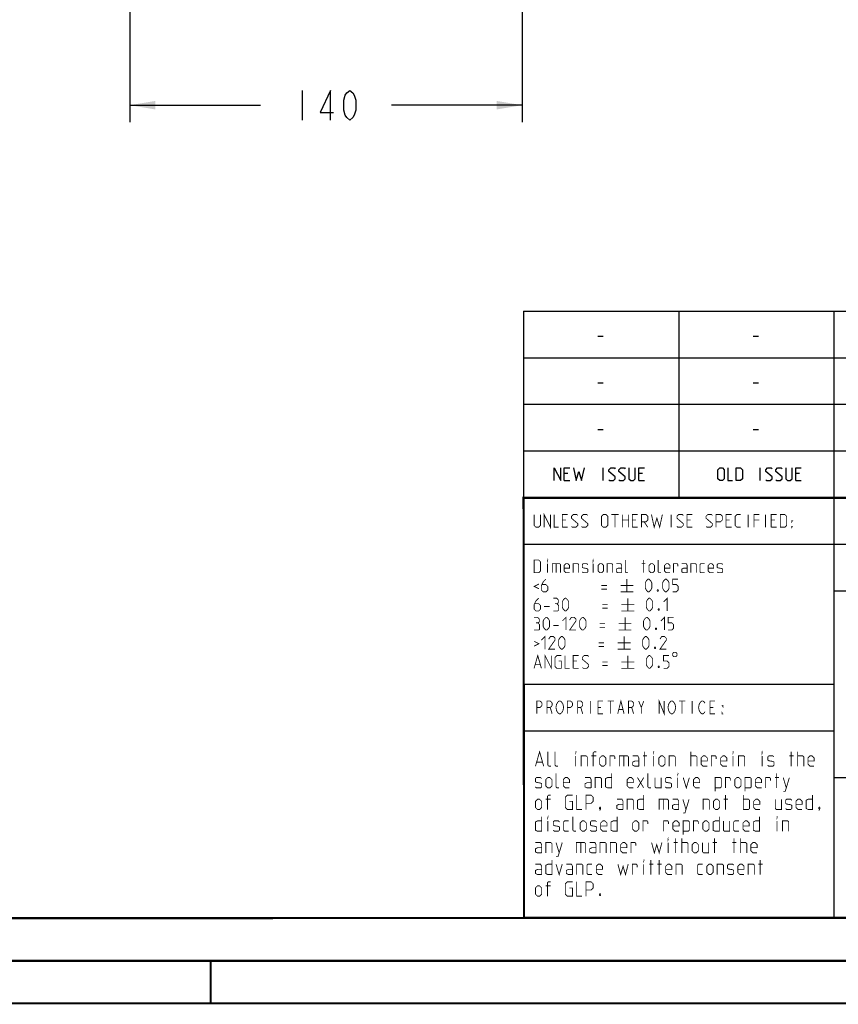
# Model space of a CAD drawing. Extents: x 0 to 420, y 0 to 297.
# Tile 40 of 93: x 187 to 284, y 0 to 116. Entities that reach past the tile are written whole.
import ezdxf

# ---------------------------------------------------------------- set-up
doc = ezdxf.new("R2010")
doc.units = 0
doc.header["$LTSCALE"] = 23.1
doc.layers.get('0').update_dxf_attribs({"linetype": 'CONTINUOUS'})
doc.layers.add('DIM_PILOTEES', color=7, linetype='CONTINUOUS')
doc.dimstyles.get("Standard").update_dxf_attribs({"dimtxt": 2.5, "dimasz": 2.5, "dimexe": 1.25, "dimexo": 0.625, "dimtad": 1, "dimcen": 2.5, "dimazin": 3, "dimtfac": 1, "dimtmove": 0, "dimatfit": 3})

# ---------------------------------------------------------------- blocks, each defined once
blk = doc.blocks.new('_FILLED')
at = {"color": 0, "linetype": 'BYBLOCK'}
blk.add_solid([(0, 0), (-1, 0.167), (-1, -0.167)], dxfattribs=at)
blk = doc.blocks.new('*D7')
at = {"layer": 'DIM_PILOTEES', "color": 2, "linetype": 'CONTINUOUS'}
for p, q in [((200.48, 134.57), (200.48, 103.73)), ((246.68, 134.57), (246.68, 103.73)), ((200.48, 105.73), (215.88, 105.73)), ((246.68, 105.73), (231.28, 105.73))]:
    blk.add_line(p, q, dxfattribs=at)
at = {"layer": 'DIM_PILOTEES', "color": 2, "linetype": 'CONTINUOUS', "xscale": 3, "yscale": 3, "zscale": 3, "rotation": 180}
blk.add_blockref('_FILLED', (200.48, 105.73), dxfattribs=at)
at = {"layer": 'DIM_PILOTEES', "color": 2, "linetype": 'CONTINUOUS', "xscale": 3, "yscale": 3, "zscale": 3}
blk.add_blockref('_FILLED', (246.68, 105.73), dxfattribs=at)

msp = doc.modelspace()

# ---------------------------------------------------------------- linework, layer by layer
at = {"color": 2, "linetype": 'CONTINUOUS'}
for p, q in [((246.85, 81.495), (409.81, 81.495)), ((246.85, 81.495), (246.85, 10.125)), ((265.13, 81.495), (265.13, 59.535)), ((283.41, 81.495), (283.41, 10.125)), ((255.597, 78.536), (256.24, 78.536)), ((273.877, 78.536), (274.52, 78.536)), ((246.85, 76.005), (409.81, 76.005)), ((255.597, 73.046), (256.24, 73.046)), ((273.877, 73.046), (274.52, 73.046)), ((246.85, 70.515), (409.81, 70.515)), ((255.597, 67.556), (256.24, 67.556)), ((273.877, 67.556), (274.52, 67.556)), ((246.85, 65.025), (409.81, 65.025)), ((256.222, 61.53), (256.222, 63.03)), ((274.698, 61.53), (274.698, 63.03)), ((252.079, 62.387), (251.65, 62.387)), ((251.65, 61.53), (252.293, 61.53)), ((260.865, 62.387), (260.436, 62.387)), ((260.436, 61.53), (261.079, 61.53)), ((279.341, 62.387), (278.913, 62.387)), ((278.913, 61.53), (279.555, 61.53)), ((246.85, 59.535), (409.81, 59.535)), ((246.85, 54.045), (356.53, 54.045)), ((283.41, 48.555), (338.25, 48.555)), ((246.85, 37.575), (283.41, 37.575)), ((246.85, 32.085), (283.41, 32.085)), ((283.41, 26.595), (301.69, 26.595)), ((246.85, 10.125), (409.81, 10.125))]:
    msp.add_line(p, q, dxfattribs=at)
at = {"color": 7, "linetype": 'CONTINUOUS'}
for p, q in [((246.919, 10.217), (246.847, 59.518)), ((246.868, 59.506), (409.628, 59.494)), ((409.86, 10.074), (25.007, 10.013))]:
    msp.add_line(p, q, dxfattribs=at)
at = {"color": 2, "linetype": 'CONTINUOUS'}
for points in [[(250.472, 61.53), (250.472, 63.03), (251.222, 61.53), (251.222, 63.03)], [(251.65, 61.53), (251.65, 63.03), (252.293, 63.03)], [(252.722, 63.03), (253.043, 61.53), (253.365, 62.601), (253.686, 61.53), (254.008, 63.03)], [(256.9, 61.637), (257.008, 61.53), (257.436, 61.53), (257.65, 61.744), (257.65, 61.958), (256.9, 62.601), (256.9, 62.816), (257.115, 63.03), (257.543, 63.03), (257.65, 62.923)], [(258.079, 61.637), (258.186, 61.53), (258.615, 61.53), (258.829, 61.744), (258.829, 61.958), (258.079, 62.601), (258.079, 62.816), (258.293, 63.03), (258.722, 63.03), (258.829, 62.923)], [(259.258, 63.03), (259.258, 61.744), (259.472, 61.53), (259.793, 61.53), (260.008, 61.744), (260.008, 63.03)], [(260.436, 61.53), (260.436, 63.03), (261.079, 63.03)], [(269.734, 61.744), (269.734, 62.816), (269.948, 63.03), (270.27, 63.03), (270.484, 62.816), (270.484, 61.744), (270.27, 61.53), (269.948, 61.53), (269.734, 61.744)], [(270.913, 63.03), (270.913, 61.53), (271.448, 61.53)], [(271.877, 61.53), (271.877, 63.03), (272.413, 63.03), (272.627, 62.816), (272.627, 61.744), (272.413, 61.53), (271.877, 61.53)], [(275.377, 61.637), (275.484, 61.53), (275.913, 61.53), (276.127, 61.744), (276.127, 61.958), (275.377, 62.601), (275.377, 62.816), (275.591, 63.03), (276.02, 63.03), (276.127, 62.923)], [(276.555, 61.637), (276.663, 61.53), (277.091, 61.53), (277.305, 61.744), (277.305, 61.958), (276.555, 62.601), (276.555, 62.816), (276.77, 63.03), (277.198, 63.03), (277.305, 62.923)], [(277.734, 63.03), (277.734, 61.744), (277.948, 61.53), (278.27, 61.53), (278.484, 61.744), (278.484, 63.03)], [(278.913, 61.53), (278.913, 63.03), (279.555, 63.03)]]:
    msp.add_lwpolyline(points, dxfattribs=at)
at = {"color": 7, "linetype": 'CONTINUOUS', "const_width": 0.25}
for points in [[(246.906, 9.954), (246.846, 59.639)], [(246.86, 59.511), (409.652, 59.467)], [(409.831, 10.048), (25, 10)], [(20, 5), (415, 5)], [(210, 0), (210, 5)], [(420, 0), (0, 0)]]:
    msp.add_lwpolyline(points, dxfattribs=at)
at = {"color": 2, "linetype": 'CONTINUOUS', "const_width": 0.1}
for points in [[(248.091, 57.54), (248.091, 56.254), (248.305, 56.04), (248.626, 56.04), (248.841, 56.254), (248.841, 57.54)], [(249.269, 56.04), (249.269, 57.54), (250.019, 56.04), (250.019, 57.54)], [(250.448, 57.54), (250.448, 56.04), (250.984, 56.04)], [(251.412, 56.04), (251.412, 57.54), (252.055, 57.54)], [(251.841, 56.897), (251.412, 56.897)], [(252.484, 56.147), (252.591, 56.04), (253.019, 56.04), (253.234, 56.254), (253.234, 56.468), (252.484, 57.111), (252.484, 57.326), (252.698, 57.54), (253.126, 57.54), (253.234, 57.433)], [(253.662, 56.147), (253.769, 56.04), (254.198, 56.04), (254.412, 56.254), (254.412, 56.468), (253.662, 57.111), (253.662, 57.326), (253.876, 57.54), (254.305, 57.54), (254.412, 57.433)], [(256.019, 56.254), (256.019, 57.326), (256.234, 57.54), (256.555, 57.54), (256.769, 57.326), (256.769, 56.254), (256.555, 56.04), (256.234, 56.04), (256.019, 56.254)], [(257.198, 57.54), (258.055, 57.54)], [(257.626, 56.04), (257.626, 57.54)], [(258.484, 56.04), (258.484, 57.54)], [(258.484, 56.897), (259.234, 56.897)], [(259.234, 57.54), (259.234, 56.04)], [(259.662, 56.04), (259.662, 57.54), (260.305, 57.54)], [(260.091, 56.897), (259.662, 56.897)], [(260.734, 56.04), (260.734, 57.54), (261.269, 57.54), (261.484, 57.326), (261.484, 56.897), (261.269, 56.683), (260.734, 56.683)], [(261.912, 57.54), (262.234, 56.04), (262.555, 57.111), (262.876, 56.04), (263.198, 57.54)], [(264.234, 56.04), (264.234, 57.54)], [(264.912, 56.147), (265.019, 56.04), (265.448, 56.04), (265.662, 56.254), (265.662, 56.468), (264.912, 57.111), (264.912, 57.326), (265.126, 57.54), (265.555, 57.54), (265.662, 57.433)], [(266.091, 56.04), (266.091, 57.54), (266.734, 57.54)], [(266.519, 56.897), (266.091, 56.897)], [(268.341, 56.147), (268.448, 56.04), (268.876, 56.04), (269.091, 56.254), (269.091, 56.468), (268.341, 57.111), (268.341, 57.326), (268.555, 57.54), (268.984, 57.54), (269.091, 57.433)], [(269.519, 56.04), (269.519, 57.54), (270.055, 57.54), (270.269, 57.326), (270.269, 56.897), (270.055, 56.683), (269.519, 56.683)], [(270.698, 56.04), (270.698, 57.54), (271.341, 57.54)], [(271.126, 56.897), (270.698, 56.897)], [(272.412, 56.04), (271.984, 56.04), (271.769, 56.254), (271.769, 57.326), (271.984, 57.54), (272.412, 57.54)], [(273.305, 56.04), (273.305, 57.54)], [(273.984, 56.04), (273.984, 57.54), (274.626, 57.54)], [(274.626, 56.897), (273.984, 56.897)], [(275.341, 56.04), (275.341, 57.54)], [(276.019, 56.04), (276.019, 57.54), (276.662, 57.54)], [(276.448, 56.897), (276.019, 56.897)], [(277.091, 56.04), (277.091, 57.54), (277.626, 57.54), (277.841, 57.326), (277.841, 56.254), (277.626, 56.04), (277.091, 56.04)], [(278.448, 56.683), (278.448, 56.79), (278.519, 56.79), (278.448, 56.683)], [(251.412, 56.04), (252.055, 56.04)], [(259.662, 56.04), (260.305, 56.04)], [(261.055, 56.683), (261.484, 56.04)], [(266.091, 56.04), (266.734, 56.04)], [(270.698, 56.04), (271.341, 56.04)], [(276.019, 56.04), (276.662, 56.04)], [(278.448, 56.04), (278.448, 56.147), (278.519, 56.147), (278.448, 56.04)], [(248.091, 50.685), (248.091, 52.185), (248.626, 52.185), (248.841, 51.971), (248.841, 50.899), (248.626, 50.685), (248.091, 50.685)], [(249.662, 52.078), (249.662, 52.185), (249.698, 52.185), (249.662, 52.078)], [(255.055, 52.078), (255.055, 52.185), (255.091, 52.185), (255.055, 52.078)], [(259.162, 50.685), (258.948, 50.685), (258.841, 50.792), (258.841, 52.185)], [(260.948, 50.685), (260.948, 52.185)], [(263.019, 50.685), (262.805, 50.685), (262.698, 50.792), (262.698, 52.185)], [(249.662, 50.685), (249.662, 51.756)], [(250.234, 50.685), (250.234, 51.756), (251.091, 51.756), (251.198, 51.649), (251.198, 50.685)], [(250.698, 51.756), (250.698, 50.685)], [(252.269, 50.685), (251.841, 50.685), (251.626, 50.899), (251.626, 51.542), (251.841, 51.756), (252.055, 51.756), (252.269, 51.542), (252.269, 51.221), (251.626, 51.221)], [(252.698, 50.685), (252.698, 51.756), (253.234, 51.756), (253.341, 51.649), (253.341, 50.685)], [(253.769, 50.792), (253.876, 50.685), (254.305, 50.685), (254.412, 50.792), (254.412, 51.113), (254.305, 51.185), (253.876, 51.256), (253.769, 51.328), (253.769, 51.649), (253.876, 51.756), (254.305, 51.756), (254.412, 51.649)], [(255.055, 50.685), (255.055, 51.756)], [(255.626, 50.899), (255.626, 51.542), (255.841, 51.756), (256.055, 51.756), (256.269, 51.542), (256.269, 50.899), (256.055, 50.685), (255.841, 50.685), (255.626, 50.899)], [(256.698, 50.685), (256.698, 51.756), (257.234, 51.756), (257.341, 51.649), (257.341, 50.685)], [(258.412, 50.685), (258.412, 51.542), (258.305, 51.756), (257.769, 51.756)], [(258.412, 50.685), (257.984, 50.685), (257.769, 50.792), (257.769, 51.113), (257.984, 51.221), (258.412, 51.221)], [(260.769, 51.756), (261.198, 51.756)], [(261.626, 50.899), (261.626, 51.542), (261.841, 51.756), (262.055, 51.756), (262.269, 51.542), (262.269, 50.899), (262.055, 50.685), (261.841, 50.685), (261.626, 50.899)], [(264.091, 50.685), (263.662, 50.685), (263.448, 50.899), (263.448, 51.542), (263.662, 51.756), (263.876, 51.756), (264.091, 51.542), (264.091, 51.221), (263.448, 51.221)], [(264.519, 50.685), (264.519, 51.756), (264.948, 51.756), (265.019, 51.649), (265.019, 51.435)], [(266.126, 50.685), (266.126, 51.542), (266.019, 51.756), (265.484, 51.756)], [(266.126, 50.685), (265.698, 50.685), (265.484, 50.792), (265.484, 51.113), (265.698, 51.221), (266.126, 51.221)], [(266.555, 50.685), (266.555, 51.756), (267.091, 51.756), (267.198, 51.649), (267.198, 50.685)], [(268.162, 50.685), (267.734, 50.685), (267.626, 50.792), (267.626, 51.649), (267.734, 51.756), (268.162, 51.756)], [(269.234, 50.685), (268.805, 50.685), (268.591, 50.899), (268.591, 51.542), (268.805, 51.756), (269.019, 51.756), (269.234, 51.542), (269.234, 51.221), (268.591, 51.221)], [(269.662, 50.792), (269.769, 50.685), (270.198, 50.685), (270.305, 50.792), (270.305, 51.113), (270.198, 51.185), (269.769, 51.256), (269.662, 51.328), (269.662, 51.649), (269.769, 51.756), (270.198, 51.756), (270.305, 51.649)], [(249.484, 49.935), (249.162, 49.613), (248.948, 49.185), (248.948, 48.649), (249.162, 48.435), (249.484, 48.435), (249.698, 48.649), (249.698, 49.078), (249.484, 49.292), (249.019, 49.292)], [(259.019, 49.935), (259.019, 48.435)], [(261.198, 48.863), (261.198, 49.506), (261.305, 49.721), (261.519, 49.935), (261.626, 49.935), (261.841, 49.721), (261.948, 49.506), (261.948, 48.863), (261.841, 48.649), (261.626, 48.435), (261.519, 48.435), (261.305, 48.649), (261.198, 48.863)], [(263.234, 48.863), (263.234, 49.506), (263.341, 49.721), (263.555, 49.935), (263.662, 49.935), (263.876, 49.721), (263.984, 49.506), (263.984, 48.863), (263.876, 48.649), (263.662, 48.435), (263.555, 48.435), (263.341, 48.649), (263.234, 48.863)], [(264.412, 48.435), (264.841, 48.435), (265.055, 48.649), (265.055, 49.078), (264.841, 49.292), (264.412, 49.292), (264.412, 49.935), (265.055, 49.935)], [(248.662, 49.363), (248.091, 49.078), (248.662, 48.792)], [(256.019, 49.185), (256.662, 49.185)], [(256.019, 48.756), (256.662, 48.756)], [(258.269, 49.185), (259.769, 49.185)], [(262.698, 48.685), (262.734, 48.613), (262.734, 48.578), (262.698, 48.506), (262.626, 48.506), (262.591, 48.578), (262.591, 48.613), (262.626, 48.685), (262.698, 48.685)], [(248.626, 47.685), (248.305, 47.363), (248.091, 46.935), (248.091, 46.399), (248.305, 46.185), (248.626, 46.185), (248.841, 46.399), (248.841, 46.828), (248.626, 47.042), (248.162, 47.042)], [(250.769, 47.042), (250.948, 47.149), (250.948, 47.471), (250.769, 47.685), (250.341, 47.685)], [(251.412, 46.613), (251.412, 47.256), (251.519, 47.471), (251.734, 47.685), (251.841, 47.685), (252.055, 47.471), (252.162, 47.256), (252.162, 46.613), (252.055, 46.399), (251.841, 46.185), (251.734, 46.185), (251.519, 46.399), (251.412, 46.613)], [(258.269, 48.435), (259.769, 48.435)], [(259.126, 47.685), (259.126, 46.185)], [(261.305, 46.613), (261.305, 47.256), (261.412, 47.471), (261.626, 47.685), (261.734, 47.685), (261.948, 47.471), (262.055, 47.256), (262.055, 46.613), (261.948, 46.399), (261.734, 46.185), (261.626, 46.185), (261.412, 46.399), (261.305, 46.613)], [(263.341, 47.256), (263.769, 47.685), (263.769, 46.185)], [(249.269, 46.721), (249.912, 46.721)], [(250.341, 46.185), (250.876, 46.185), (250.984, 46.292), (250.984, 46.828), (250.769, 47.042), (250.555, 47.042)], [(256.126, 46.935), (256.769, 46.935)], [(256.126, 46.506), (256.769, 46.506)], [(258.376, 46.935), (259.876, 46.935)], [(262.805, 46.435), (262.841, 46.363), (262.841, 46.328), (262.805, 46.256), (262.734, 46.256), (262.698, 46.328), (262.698, 46.363), (262.734, 46.435), (262.805, 46.435)], [(248.519, 44.792), (248.698, 44.899), (248.698, 45.221), (248.519, 45.435), (248.091, 45.435)], [(249.162, 44.363), (249.162, 45.006), (249.269, 45.221), (249.484, 45.435), (249.591, 45.435), (249.805, 45.221), (249.912, 45.006), (249.912, 44.363), (249.805, 44.149), (249.591, 43.935), (249.484, 43.935), (249.269, 44.149), (249.162, 44.363)], [(251.412, 45.006), (251.841, 45.435), (251.841, 43.935)], [(253.019, 43.935), (252.269, 43.935), (253.019, 45.006), (253.019, 45.221), (252.805, 45.435), (252.484, 45.435), (252.269, 45.113)], [(253.448, 44.363), (253.448, 45.006), (253.555, 45.221), (253.769, 45.435), (253.876, 45.435), (254.091, 45.221), (254.198, 45.006), (254.198, 44.363), (254.091, 44.149), (253.876, 43.935), (253.769, 43.935), (253.555, 44.149), (253.448, 44.363)], [(258.376, 46.185), (259.876, 46.185)], [(258.805, 45.435), (258.805, 43.935)], [(260.984, 44.363), (260.984, 45.006), (261.091, 45.221), (261.305, 45.435), (261.412, 45.435), (261.626, 45.221), (261.734, 45.006), (261.734, 44.363), (261.626, 44.149), (261.412, 43.935), (261.305, 43.935), (261.091, 44.149), (260.984, 44.363)], [(263.019, 45.006), (263.448, 45.435), (263.448, 43.935)], [(263.876, 43.935), (264.305, 43.935), (264.519, 44.149), (264.519, 44.578), (264.305, 44.792), (263.876, 44.792), (263.876, 45.435), (264.519, 45.435)], [(248.091, 43.935), (248.626, 43.935), (248.734, 44.042), (248.734, 44.578), (248.519, 44.792), (248.305, 44.792)], [(250.341, 44.471), (250.984, 44.471)], [(255.805, 44.685), (256.448, 44.685)], [(255.805, 44.256), (256.448, 44.256)], [(258.055, 44.685), (259.555, 44.685)], [(262.484, 44.185), (262.519, 44.113), (262.519, 44.078), (262.484, 44.006), (262.412, 44.006), (262.376, 44.078), (262.376, 44.113), (262.412, 44.185), (262.484, 44.185)], [(248.948, 42.756), (249.376, 43.185), (249.376, 41.685)], [(250.555, 41.685), (249.805, 41.685), (250.555, 42.756), (250.555, 42.971), (250.341, 43.185), (250.019, 43.185), (249.805, 42.863)], [(250.984, 42.113), (250.984, 42.756), (251.091, 42.971), (251.305, 43.185), (251.412, 43.185), (251.626, 42.971), (251.734, 42.756), (251.734, 42.113), (251.626, 41.899), (251.412, 41.685), (251.305, 41.685), (251.091, 41.899), (250.984, 42.113)], [(258.055, 43.935), (259.555, 43.935)], [(258.698, 43.185), (258.698, 41.685)], [(260.876, 42.113), (260.876, 42.756), (260.984, 42.971), (261.198, 43.185), (261.305, 43.185), (261.519, 42.971), (261.626, 42.756), (261.626, 42.113), (261.519, 41.899), (261.305, 41.685), (261.198, 41.685), (260.984, 41.899), (260.876, 42.113)], [(263.662, 41.685), (262.912, 41.685), (263.662, 42.756), (263.662, 42.971), (263.448, 43.185), (263.126, 43.185), (262.912, 42.863)], [(248.091, 42.613), (248.662, 42.328), (248.091, 42.042)], [(255.698, 42.435), (256.341, 42.435)], [(255.698, 42.006), (256.341, 42.006)], [(257.948, 42.435), (259.448, 42.435)], [(257.948, 41.685), (259.448, 41.685)], [(262.376, 41.935), (262.412, 41.863), (262.412, 41.828), (262.376, 41.756), (262.305, 41.756), (262.269, 41.828), (262.269, 41.863), (262.305, 41.935), (262.376, 41.935)], [(248.091, 39.435), (248.519, 40.935), (248.948, 39.435)], [(249.376, 39.435), (249.376, 40.935), (250.126, 39.435), (250.126, 40.935)], [(250.984, 40.292), (251.305, 40.292), (251.305, 39.435), (250.769, 39.435), (250.555, 39.649), (250.555, 40.721), (250.769, 40.935), (251.305, 40.935)], [(251.734, 40.935), (251.734, 39.435), (252.269, 39.435)], [(252.698, 39.435), (252.698, 40.935), (253.341, 40.935)], [(253.769, 39.542), (253.876, 39.435), (254.305, 39.435), (254.519, 39.649), (254.519, 39.863), (253.769, 40.506), (253.769, 40.721), (253.984, 40.935), (254.412, 40.935), (254.519, 40.828)], [(259.126, 40.935), (259.126, 39.435)], [(261.305, 39.863), (261.305, 40.506), (261.412, 40.721), (261.626, 40.935), (261.734, 40.935), (261.948, 40.721), (262.055, 40.506), (262.055, 39.863), (261.948, 39.649), (261.734, 39.435), (261.626, 39.435), (261.412, 39.649), (261.305, 39.863)], [(263.341, 39.435), (263.769, 39.435), (263.984, 39.649), (263.984, 40.078), (263.769, 40.292), (263.341, 40.292), (263.341, 40.935), (263.984, 40.935)], [(264.412, 41.185), (264.412, 40.935), (264.537, 40.81), (264.787, 40.81), (264.912, 40.935), (264.912, 41.185), (264.787, 41.31), (264.537, 41.31), (264.412, 41.185)], [(248.234, 39.863), (248.805, 39.863)], [(253.126, 40.292), (252.698, 40.292)], [(252.698, 39.435), (253.341, 39.435)], [(256.126, 40.185), (256.769, 40.185)], [(256.126, 39.756), (256.769, 39.756)], [(258.376, 40.185), (259.876, 40.185)], [(258.376, 39.435), (259.876, 39.435)], [(262.805, 39.685), (262.841, 39.613), (262.841, 39.578), (262.805, 39.506), (262.734, 39.506), (262.698, 39.578), (262.698, 39.613), (262.734, 39.685), (262.805, 39.685)], [(248.412, 34.08), (248.412, 35.58), (248.787, 35.58), (248.937, 35.455), (249.012, 35.33), (249.012, 35.08), (248.937, 34.955), (248.787, 34.83), (248.412, 34.83)], [(249.612, 34.08), (249.612, 35.58), (249.987, 35.58), (250.137, 35.455), (250.212, 35.33), (250.212, 35.08), (250.137, 34.955), (249.987, 34.83), (249.612, 34.83)], [(249.987, 34.83), (250.212, 34.08)], [(251.412, 34.33), (251.337, 34.205), (251.187, 34.08), (251.037, 34.08), (250.887, 34.205), (250.812, 34.33), (250.737, 34.455), (250.662, 34.83), (250.737, 35.205), (250.812, 35.33), (250.887, 35.455), (251.037, 35.58), (251.187, 35.58), (251.337, 35.455), (251.412, 35.33), (251.487, 35.205), (251.562, 34.83), (251.487, 34.455), (251.412, 34.33)], [(252.012, 34.08), (252.012, 35.58), (252.387, 35.58), (252.537, 35.455), (252.612, 35.33), (252.612, 35.08), (252.537, 34.955), (252.387, 34.83), (252.012, 34.83)], [(253.212, 34.08), (253.212, 35.58), (253.587, 35.58), (253.737, 35.455), (253.812, 35.33), (253.812, 35.08), (253.737, 34.955), (253.587, 34.83), (253.212, 34.83)], [(253.587, 34.83), (253.812, 34.08)], [(254.712, 35.58), (254.712, 34.08)], [(256.212, 34.08), (255.612, 34.08), (255.612, 35.58), (256.212, 35.58)], [(255.612, 34.83), (255.987, 34.83)], [(256.737, 35.58), (257.487, 35.58)], [(257.112, 35.58), (257.112, 34.08)], [(257.937, 34.08), (258.312, 35.58), (258.687, 34.08)], [(259.212, 34.08), (259.212, 35.58), (259.587, 35.58), (259.737, 35.455), (259.812, 35.33), (259.812, 35.08), (259.737, 34.955), (259.587, 34.83), (259.212, 34.83)], [(259.587, 34.83), (259.812, 34.08)], [(260.412, 35.58), (260.712, 34.83), (260.712, 34.08)], [(260.712, 34.83), (261.012, 35.58)], [(262.812, 34.08), (262.812, 35.58), (263.412, 34.08), (263.412, 35.58)], [(264.612, 34.33), (264.537, 34.205), (264.387, 34.08), (264.237, 34.08), (264.087, 34.205), (264.012, 34.33), (263.937, 34.455), (263.862, 34.83), (263.937, 35.205), (264.012, 35.33), (264.087, 35.455), (264.237, 35.58), (264.387, 35.58), (264.537, 35.455), (264.612, 35.33), (264.687, 35.205), (264.762, 34.83), (264.687, 34.455), (264.612, 34.33)], [(265.137, 35.58), (265.887, 35.58)], [(265.512, 35.58), (265.512, 34.08)], [(266.712, 35.58), (266.712, 34.08)], [(268.212, 34.33), (268.137, 34.205), (267.987, 34.08), (267.837, 34.08), (267.687, 34.205), (267.612, 34.33), (267.537, 34.455), (267.462, 34.83), (267.537, 35.205), (267.612, 35.33), (267.687, 35.455), (267.837, 35.58), (267.987, 35.58), (268.137, 35.455), (268.212, 35.33)], [(269.412, 34.08), (268.812, 34.08), (268.812, 35.58), (269.412, 35.58)], [(268.812, 34.83), (269.187, 34.83)], [(270.312, 35.08), (270.312, 34.955), (270.237, 35.08), (270.312, 35.08)], [(258.087, 34.58), (258.537, 34.58)], [(270.312, 34.08), (270.237, 34.08), (270.237, 34.205), (270.312, 34.08)], [(248.248, 27.905), (248.734, 29.605), (249.219, 27.905)], [(250.069, 27.905), (249.826, 27.905), (249.705, 28.026), (249.705, 29.605)], [(250.919, 27.905), (250.676, 27.905), (250.555, 28.026), (250.555, 29.605)], [(252.984, 29.483), (252.984, 29.605), (253.024, 29.605), (252.984, 29.483)], [(252.984, 27.905), (252.984, 29.119)], [(253.631, 27.905), (253.631, 29.119), (254.238, 29.119), (254.36, 28.998), (254.36, 27.905)], [(255.412, 29.119), (254.845, 29.119)], [(255.048, 27.905), (255.048, 29.483), (255.169, 29.605), (255.412, 29.605)], [(255.817, 28.148), (255.817, 28.876), (256.06, 29.119), (256.303, 29.119), (256.546, 28.876), (256.546, 28.148), (256.303, 27.905), (256.06, 27.905), (255.817, 28.148)], [(257.031, 27.905), (257.031, 29.119), (257.517, 29.119), (257.598, 28.998), (257.598, 28.755)], [(258.124, 27.905), (258.124, 29.119), (259.095, 29.119), (259.217, 28.998), (259.217, 27.905)], [(258.65, 29.119), (258.65, 27.905)], [(260.431, 27.905), (260.431, 28.876), (260.31, 29.119), (259.703, 29.119)], [(260.917, 29.119), (261.403, 29.119)], [(261.119, 27.905), (261.119, 29.605)], [(262.131, 29.483), (262.131, 29.605), (262.172, 29.605), (262.131, 29.483)], [(262.131, 27.905), (262.131, 29.119)], [(262.779, 28.148), (262.779, 28.876), (263.022, 29.119), (263.265, 29.119), (263.507, 28.876), (263.507, 28.148), (263.265, 27.905), (263.022, 27.905), (262.779, 28.148)], [(263.993, 27.905), (263.993, 29.119), (264.6, 29.119), (264.722, 28.998), (264.722, 27.905)], [(266.543, 27.905), (266.543, 29.605)], [(266.543, 29.119), (267.15, 29.119), (267.272, 28.998), (267.272, 27.905)], [(268.486, 27.905), (268, 27.905), (267.757, 28.148), (267.757, 28.876), (268, 29.119), (268.243, 29.119), (268.486, 28.876), (268.486, 28.512), (267.757, 28.512)], [(268.972, 27.905), (268.972, 29.119), (269.457, 29.119), (269.538, 28.998), (269.538, 28.755)], [(270.793, 27.905), (270.307, 27.905), (270.065, 28.148), (270.065, 28.876), (270.307, 29.119), (270.55, 29.119), (270.793, 28.876), (270.793, 28.512), (270.065, 28.512)], [(271.522, 29.483), (271.522, 29.605), (271.562, 29.605), (271.522, 29.483)], [(271.522, 27.905), (271.522, 29.119)], [(272.169, 27.905), (272.169, 29.119), (272.776, 29.119), (272.898, 28.998), (272.898, 27.905)], [(274.962, 29.483), (274.962, 29.605), (275.003, 29.605), (274.962, 29.483)], [(274.962, 27.905), (274.962, 29.119)], [(275.61, 28.026), (275.731, 27.905), (276.217, 27.905), (276.338, 28.026), (276.338, 28.391), (276.217, 28.471), (275.731, 28.552), (275.61, 28.633), (275.61, 28.998), (275.731, 29.119), (276.217, 29.119), (276.338, 28.998)], [(278.16, 29.119), (278.645, 29.119)], [(278.362, 27.905), (278.362, 29.605)], [(279.131, 27.905), (279.131, 29.605)], [(279.131, 29.119), (279.738, 29.119), (279.86, 28.998), (279.86, 27.905)], [(281.074, 27.905), (280.588, 27.905), (280.345, 28.148), (280.345, 28.876), (280.588, 29.119), (280.831, 29.119), (281.074, 28.876), (281.074, 28.512), (280.345, 28.512)], [(248.41, 28.391), (249.057, 28.391)], [(260.431, 27.905), (259.945, 27.905), (259.703, 28.026), (259.703, 28.391), (259.945, 28.512), (260.431, 28.512)], [(251.041, 25.355), (250.798, 25.355), (250.676, 25.476), (250.676, 27.055)], [(257.234, 27.055), (257.234, 25.355), (256.748, 25.355), (256.505, 25.476), (256.505, 26.448), (256.748, 26.569), (257.234, 26.569)], [(261.848, 25.355), (261.605, 25.355), (261.484, 25.476), (261.484, 27.055)], [(265.005, 26.933), (265.005, 27.055), (265.046, 27.055), (265.005, 26.933)], [(276.662, 25.355), (276.662, 27.055)], [(248.248, 25.476), (248.369, 25.355), (248.855, 25.355), (248.976, 25.476), (248.976, 25.841), (248.855, 25.921), (248.369, 26.002), (248.248, 26.083), (248.248, 26.448), (248.369, 26.569), (248.855, 26.569), (248.976, 26.448)], [(249.462, 25.598), (249.462, 26.326), (249.705, 26.569), (249.948, 26.569), (250.191, 26.326), (250.191, 25.598), (249.948, 25.355), (249.705, 25.355), (249.462, 25.598)], [(252.255, 25.355), (251.769, 25.355), (251.526, 25.598), (251.526, 26.326), (251.769, 26.569), (252.012, 26.569), (252.255, 26.326), (252.255, 25.962), (251.526, 25.962)], [(254.805, 25.355), (254.805, 26.326), (254.684, 26.569), (254.076, 26.569)], [(254.805, 25.355), (254.319, 25.355), (254.076, 25.476), (254.076, 25.841), (254.319, 25.962), (254.805, 25.962)], [(255.291, 25.355), (255.291, 26.569), (255.898, 26.569), (256.019, 26.448), (256.019, 25.355)], [(259.784, 25.355), (259.298, 25.355), (259.055, 25.598), (259.055, 26.326), (259.298, 26.569), (259.541, 26.569), (259.784, 26.326), (259.784, 25.962), (259.055, 25.962)], [(260.269, 25.355), (260.998, 26.569)], [(260.269, 26.569), (260.998, 25.355)], [(262.334, 26.569), (262.334, 25.476), (262.455, 25.355), (263.062, 25.355), (263.062, 26.569)], [(263.548, 25.476), (263.669, 25.355), (264.155, 25.355), (264.276, 25.476), (264.276, 25.841), (264.155, 25.921), (263.669, 26.002), (263.548, 26.083), (263.548, 26.448), (263.669, 26.569), (264.155, 26.569), (264.276, 26.448)], [(265.005, 25.355), (265.005, 26.569)], [(265.653, 26.569), (266.017, 25.355), (266.381, 26.569)], [(267.595, 25.355), (267.11, 25.355), (266.867, 25.598), (266.867, 26.326), (267.11, 26.569), (267.353, 26.569), (267.595, 26.326), (267.595, 25.962), (266.867, 25.962)], [(269.417, 24.95), (269.417, 26.569), (270.024, 26.569), (270.145, 26.448), (270.145, 25.476), (270.024, 25.355), (269.417, 25.355)], [(270.631, 25.355), (270.631, 26.569), (271.117, 26.569), (271.198, 26.448), (271.198, 26.205)], [(271.724, 25.598), (271.724, 26.326), (271.967, 26.569), (272.21, 26.569), (272.453, 26.326), (272.453, 25.598), (272.21, 25.355), (271.967, 25.355), (271.724, 25.598)], [(272.938, 24.95), (272.938, 26.569), (273.546, 26.569), (273.667, 26.448), (273.667, 25.476), (273.546, 25.355), (272.938, 25.355)], [(274.881, 25.355), (274.396, 25.355), (274.153, 25.598), (274.153, 26.326), (274.396, 26.569), (274.638, 26.569), (274.881, 26.326), (274.881, 25.962), (274.153, 25.962)], [(275.367, 25.355), (275.367, 26.569), (275.853, 26.569), (275.934, 26.448), (275.934, 26.205)], [(276.46, 26.569), (276.945, 26.569)], [(277.431, 24.95), (277.674, 24.95), (278.16, 26.569)], [(277.431, 26.569), (277.795, 25.355)], [(249.665, 22.805), (249.665, 24.383), (249.786, 24.505), (250.029, 24.505)], [(252.255, 23.776), (252.619, 23.776), (252.619, 22.805), (252.012, 22.805), (251.769, 23.048), (251.769, 24.262), (252.012, 24.505), (252.619, 24.505)], [(253.105, 24.505), (253.105, 22.805), (253.712, 22.805)], [(254.198, 22.805), (254.198, 24.505), (254.805, 24.505), (255.048, 24.262), (255.048, 23.776), (254.805, 23.533), (254.198, 23.533)], [(260.998, 24.505), (260.998, 22.805), (260.512, 22.805), (260.269, 22.926), (260.269, 23.898), (260.512, 24.019), (260.998, 24.019)], [(270.631, 22.805), (270.631, 24.505)], [(272.736, 22.805), (272.736, 24.505)], [(280.872, 24.505), (280.872, 22.805), (280.386, 22.805), (280.143, 22.926), (280.143, 23.898), (280.386, 24.019), (280.872, 24.019)], [(248.248, 23.048), (248.248, 23.776), (248.491, 24.019), (248.734, 24.019), (248.976, 23.776), (248.976, 23.048), (248.734, 22.805), (248.491, 22.805), (248.248, 23.048)], [(250.029, 24.019), (249.462, 24.019)], [(258.569, 22.805), (258.569, 23.776), (258.448, 24.019), (257.841, 24.019)], [(258.569, 22.805), (258.084, 22.805), (257.841, 22.926), (257.841, 23.291), (258.084, 23.412), (258.569, 23.412)], [(259.055, 22.805), (259.055, 24.019), (259.662, 24.019), (259.784, 23.898), (259.784, 22.805)], [(262.819, 22.805), (262.819, 24.019), (263.791, 24.019), (263.912, 23.898), (263.912, 22.805)], [(263.345, 24.019), (263.345, 22.805)], [(265.126, 22.805), (265.126, 23.776), (265.005, 24.019), (264.398, 24.019)], [(265.126, 22.805), (264.641, 22.805), (264.398, 22.926), (264.398, 23.291), (264.641, 23.412), (265.126, 23.412)], [(265.612, 22.4), (265.855, 22.4), (266.341, 24.019)], [(265.612, 24.019), (265.976, 22.805)], [(268, 22.805), (268, 24.019), (268.607, 24.019), (268.729, 23.898), (268.729, 22.805)], [(269.215, 23.048), (269.215, 23.776), (269.457, 24.019), (269.7, 24.019), (269.943, 23.776), (269.943, 23.048), (269.7, 22.805), (269.457, 22.805), (269.215, 23.048)], [(270.429, 24.019), (270.915, 24.019)], [(272.736, 24.019), (273.343, 24.019), (273.465, 23.898), (273.465, 22.926), (273.343, 22.805), (272.736, 22.805)], [(274.679, 22.805), (274.193, 22.805), (273.95, 23.048), (273.95, 23.776), (274.193, 24.019), (274.436, 24.019), (274.679, 23.776), (274.679, 23.412), (273.95, 23.412)], [(276.5, 24.019), (276.5, 22.926), (276.622, 22.805), (277.229, 22.805), (277.229, 24.019)], [(277.715, 22.926), (277.836, 22.805), (278.322, 22.805), (278.443, 22.926), (278.443, 23.291), (278.322, 23.371), (277.836, 23.452), (277.715, 23.533), (277.715, 23.898), (277.836, 24.019), (278.322, 24.019), (278.443, 23.898)], [(279.657, 22.805), (279.172, 22.805), (278.929, 23.048), (278.929, 23.776), (279.172, 24.019), (279.415, 24.019), (279.657, 23.776), (279.657, 23.412), (278.929, 23.412)], [(255.898, 23.088), (255.938, 23.007), (255.938, 22.967), (255.857, 22.886), (255.817, 22.886), (255.776, 22.926), (255.776, 22.967), (255.817, 23.048), (255.857, 23.088), (255.898, 23.088)], [(255.938, 22.967), (255.898, 22.845), (255.817, 22.683)], [(281.722, 23.088), (281.762, 23.007), (281.762, 22.967), (281.681, 22.886), (281.641, 22.886), (281.6, 22.926), (281.6, 22.967), (281.641, 23.048), (281.681, 23.088), (281.722, 23.088)], [(281.762, 22.967), (281.722, 22.845), (281.641, 22.683)], [(248.976, 21.955), (248.976, 20.255), (248.491, 20.255), (248.248, 20.376), (248.248, 21.348), (248.491, 21.469), (248.976, 21.469)], [(249.705, 21.833), (249.705, 21.955), (249.745, 21.955), (249.705, 21.833)], [(249.705, 20.255), (249.705, 21.469)], [(250.353, 20.376), (250.474, 20.255), (250.96, 20.255), (251.081, 20.376), (251.081, 20.741), (250.96, 20.821), (250.474, 20.902), (250.353, 20.983), (250.353, 21.348), (250.474, 21.469), (250.96, 21.469), (251.081, 21.348)], [(252.174, 20.255), (251.688, 20.255), (251.567, 20.376), (251.567, 21.348), (251.688, 21.469), (252.174, 21.469)], [(253.024, 20.255), (252.781, 20.255), (252.66, 20.376), (252.66, 21.955)], [(253.51, 20.498), (253.51, 21.226), (253.753, 21.469), (253.995, 21.469), (254.238, 21.226), (254.238, 20.498), (253.995, 20.255), (253.753, 20.255), (253.51, 20.498)], [(254.724, 20.376), (254.845, 20.255), (255.331, 20.255), (255.453, 20.376), (255.453, 20.741), (255.331, 20.821), (254.845, 20.902), (254.724, 20.983), (254.724, 21.348), (254.845, 21.469), (255.331, 21.469), (255.453, 21.348)], [(256.667, 20.255), (256.181, 20.255), (255.938, 20.498), (255.938, 21.226), (256.181, 21.469), (256.424, 21.469), (256.667, 21.226), (256.667, 20.862), (255.938, 20.862)], [(257.881, 21.955), (257.881, 20.255), (257.396, 20.255), (257.153, 20.376), (257.153, 21.348), (257.396, 21.469), (257.881, 21.469)], [(259.703, 20.498), (259.703, 21.226), (259.945, 21.469), (260.188, 21.469), (260.431, 21.226), (260.431, 20.498), (260.188, 20.255), (259.945, 20.255), (259.703, 20.498)], [(260.917, 20.255), (260.917, 21.469), (261.403, 21.469), (261.484, 21.348), (261.484, 21.105)], [(263.345, 20.255), (263.345, 21.469), (263.831, 21.469), (263.912, 21.348), (263.912, 21.105)], [(265.167, 20.255), (264.681, 20.255), (264.438, 20.498), (264.438, 21.226), (264.681, 21.469), (264.924, 21.469), (265.167, 21.226), (265.167, 20.862), (264.438, 20.862)], [(265.653, 19.85), (265.653, 21.469), (266.26, 21.469), (266.381, 21.348), (266.381, 20.376), (266.26, 20.255), (265.653, 20.255)], [(266.867, 20.255), (266.867, 21.469), (267.353, 21.469), (267.434, 21.348), (267.434, 21.105)], [(267.96, 20.498), (267.96, 21.226), (268.203, 21.469), (268.445, 21.469), (268.688, 21.226), (268.688, 20.498), (268.445, 20.255), (268.203, 20.255), (267.96, 20.498)], [(269.903, 21.955), (269.903, 20.255), (269.417, 20.255), (269.174, 20.376), (269.174, 21.348), (269.417, 21.469), (269.903, 21.469)], [(270.388, 21.469), (270.388, 20.376), (270.51, 20.255), (271.117, 20.255), (271.117, 21.469)], [(272.21, 20.255), (271.724, 20.255), (271.603, 20.376), (271.603, 21.348), (271.724, 21.469), (272.21, 21.469)], [(273.424, 20.255), (272.938, 20.255), (272.695, 20.498), (272.695, 21.226), (272.938, 21.469), (273.181, 21.469), (273.424, 21.226), (273.424, 20.862), (272.695, 20.862)], [(274.638, 21.955), (274.638, 20.255), (274.153, 20.255), (273.91, 20.376), (273.91, 21.348), (274.153, 21.469), (274.638, 21.469)], [(276.703, 21.833), (276.703, 21.955), (276.743, 21.955), (276.703, 21.833)], [(276.703, 20.255), (276.703, 21.469)], [(277.35, 20.255), (277.35, 21.469), (277.957, 21.469), (278.079, 21.348), (278.079, 20.255)], [(248.976, 17.705), (248.976, 18.676), (248.855, 18.919), (248.248, 18.919)], [(249.462, 17.705), (249.462, 18.919), (250.069, 18.919), (250.191, 18.798), (250.191, 17.705)], [(250.676, 17.3), (250.919, 17.3), (251.405, 18.919)], [(250.676, 18.919), (251.041, 17.705)], [(253.065, 17.705), (253.065, 18.919), (254.036, 18.919), (254.157, 18.798), (254.157, 17.705)], [(253.591, 18.919), (253.591, 17.705)], [(255.372, 17.705), (255.372, 18.676), (255.25, 18.919), (254.643, 18.919)], [(255.857, 17.705), (255.857, 18.919), (256.465, 18.919), (256.586, 18.798), (256.586, 17.705)], [(257.072, 17.705), (257.072, 18.919), (257.679, 18.919), (257.8, 18.798), (257.8, 17.705)], [(259.015, 17.705), (258.529, 17.705), (258.286, 17.948), (258.286, 18.676), (258.529, 18.919), (258.772, 18.919), (259.015, 18.676), (259.015, 18.312), (258.286, 18.312)], [(259.5, 17.705), (259.5, 18.919), (259.986, 18.919), (260.067, 18.798), (260.067, 18.555)], [(261.929, 18.919), (262.253, 17.705), (262.536, 18.676), (262.819, 17.705), (263.143, 18.919)], [(263.872, 19.283), (263.872, 19.405), (263.912, 19.405), (263.872, 19.283)], [(263.872, 17.705), (263.872, 18.919)], [(264.519, 18.919), (265.005, 18.919)], [(264.722, 17.705), (264.722, 19.405)], [(265.491, 17.705), (265.491, 19.405)], [(265.491, 18.919), (266.098, 18.919), (266.219, 18.798), (266.219, 17.705)], [(266.705, 17.948), (266.705, 18.676), (266.948, 18.919), (267.191, 18.919), (267.434, 18.676), (267.434, 17.948), (267.191, 17.705), (266.948, 17.705), (266.705, 17.948)], [(267.919, 18.919), (267.919, 17.826), (268.041, 17.705), (268.648, 17.705), (268.648, 18.919)], [(269.134, 18.919), (269.619, 18.919)], [(269.336, 17.705), (269.336, 19.405)], [(271.441, 18.919), (271.926, 18.919)], [(271.643, 17.705), (271.643, 19.405)], [(272.412, 17.705), (272.412, 19.405)], [(272.412, 18.919), (273.019, 18.919), (273.141, 18.798), (273.141, 17.705)], [(274.355, 17.705), (273.869, 17.705), (273.626, 17.948), (273.626, 18.676), (273.869, 18.919), (274.112, 18.919), (274.355, 18.676), (274.355, 18.312), (273.626, 18.312)], [(248.976, 17.705), (248.491, 17.705), (248.248, 17.826), (248.248, 18.191), (248.491, 18.312), (248.976, 18.312)], [(255.372, 17.705), (254.886, 17.705), (254.643, 17.826), (254.643, 18.191), (254.886, 18.312), (255.372, 18.312)], [(248.976, 15.155), (248.976, 16.126), (248.855, 16.369), (248.248, 16.369)], [(250.191, 16.855), (250.191, 15.155), (249.705, 15.155), (249.462, 15.276), (249.462, 16.248), (249.705, 16.369), (250.191, 16.369)], [(250.676, 16.369), (251.041, 15.155), (251.405, 16.369)], [(252.619, 15.155), (252.619, 16.126), (252.498, 16.369), (251.891, 16.369)], [(253.105, 15.155), (253.105, 16.369), (253.712, 16.369), (253.834, 16.248), (253.834, 15.155)], [(254.926, 15.155), (254.441, 15.155), (254.319, 15.276), (254.319, 16.248), (254.441, 16.369), (254.926, 16.369)], [(256.141, 15.155), (255.655, 15.155), (255.412, 15.398), (255.412, 16.126), (255.655, 16.369), (255.898, 16.369), (256.141, 16.126), (256.141, 15.762), (255.412, 15.762)], [(257.962, 16.369), (258.286, 15.155), (258.569, 16.126), (258.853, 15.155), (259.176, 16.369)], [(259.662, 15.155), (259.662, 16.369), (260.148, 16.369), (260.229, 16.248), (260.229, 16.005)], [(260.998, 16.733), (260.998, 16.855), (261.038, 16.855), (260.998, 16.733)], [(260.998, 15.155), (260.998, 16.369)], [(261.645, 16.369), (262.131, 16.369)], [(261.848, 15.155), (261.848, 16.855)], [(262.617, 16.369), (263.103, 16.369)], [(262.819, 15.155), (262.819, 16.855)], [(264.317, 15.155), (263.831, 15.155), (263.588, 15.398), (263.588, 16.126), (263.831, 16.369), (264.074, 16.369), (264.317, 16.126), (264.317, 15.762), (263.588, 15.762)], [(264.803, 15.155), (264.803, 16.369), (265.41, 16.369), (265.531, 16.248), (265.531, 15.155)], [(267.96, 15.155), (267.474, 15.155), (267.353, 15.276), (267.353, 16.248), (267.474, 16.369), (267.96, 16.369)], [(268.445, 15.398), (268.445, 16.126), (268.688, 16.369), (268.931, 16.369), (269.174, 16.126), (269.174, 15.398), (268.931, 15.155), (268.688, 15.155), (268.445, 15.398)], [(269.66, 15.155), (269.66, 16.369), (270.267, 16.369), (270.388, 16.248), (270.388, 15.155)], [(270.874, 15.276), (270.995, 15.155), (271.481, 15.155), (271.603, 15.276), (271.603, 15.641), (271.481, 15.721), (270.995, 15.802), (270.874, 15.883), (270.874, 16.248), (270.995, 16.369), (271.481, 16.369), (271.603, 16.248)], [(272.817, 15.155), (272.331, 15.155), (272.088, 15.398), (272.088, 16.126), (272.331, 16.369), (272.574, 16.369), (272.817, 16.126), (272.817, 15.762), (272.088, 15.762)], [(273.303, 15.155), (273.303, 16.369), (273.91, 16.369), (274.031, 16.248), (274.031, 15.155)], [(274.517, 16.369), (275.003, 16.369)], [(274.719, 15.155), (274.719, 16.855)], [(248.976, 15.155), (248.491, 15.155), (248.248, 15.276), (248.248, 15.641), (248.491, 15.762), (248.976, 15.762)], [(252.619, 15.155), (252.134, 15.155), (251.891, 15.276), (251.891, 15.641), (252.134, 15.762), (252.619, 15.762)], [(249.665, 12.605), (249.665, 14.183), (249.786, 14.305), (250.029, 14.305)], [(252.255, 13.576), (252.619, 13.576), (252.619, 12.605), (252.012, 12.605), (251.769, 12.848), (251.769, 14.062), (252.012, 14.305), (252.619, 14.305)], [(253.105, 14.305), (253.105, 12.605), (253.712, 12.605)], [(254.198, 12.605), (254.198, 14.305), (254.805, 14.305), (255.048, 14.062), (255.048, 13.576), (254.805, 13.333), (254.198, 13.333)], [(248.248, 12.848), (248.248, 13.576), (248.491, 13.819), (248.734, 13.819), (248.976, 13.576), (248.976, 12.848), (248.734, 12.605), (248.491, 12.605), (248.248, 12.848)], [(250.029, 13.819), (249.462, 13.819)], [(255.898, 12.888), (255.938, 12.807), (255.938, 12.767), (255.898, 12.686), (255.817, 12.686), (255.776, 12.767), (255.776, 12.807), (255.817, 12.888), (255.898, 12.888)]]:
    msp.add_lwpolyline(points, dxfattribs=at)
at = {"layer": 'DIM_PILOTEES', "color": 2, "linetype": 'CONTINUOUS'}
msp.add_line((220.779, 107.478), (220.779, 103.978), dxfattribs=at)
for points in [[(224.104, 103.978), (224.104, 107.478), (222.879, 104.853), (224.454, 104.853)], [(226.379, 103.978), (226.029, 104.27), (225.854, 104.562), (225.679, 105.145), (225.679, 106.312), (225.854, 106.895), (226.029, 107.187), (226.379, 107.478), (226.729, 107.187), (226.904, 106.895), (227.079, 106.312), (227.079, 105.145), (226.904, 104.562), (226.729, 104.27), (226.379, 103.978)]]:
    msp.add_lwpolyline(points, dxfattribs=at)

# ---------------------------------------------------------------- dimensions: what is measured, and where the dimension line sits
dim = msp.add_linear_dim(base=(200.479, 105.728), p1=(246.679, 136.074), p2=(200.479, 136.074), angle=180, dimstyle='Standard', dxfattribs=at)
dim.commit()
dim.dimension.update_dxf_attribs({"geometry": '*D7', "text_midpoint": (219.379, 103.978), "dimtype": 128})

doc.saveas('drawing.dxf')
